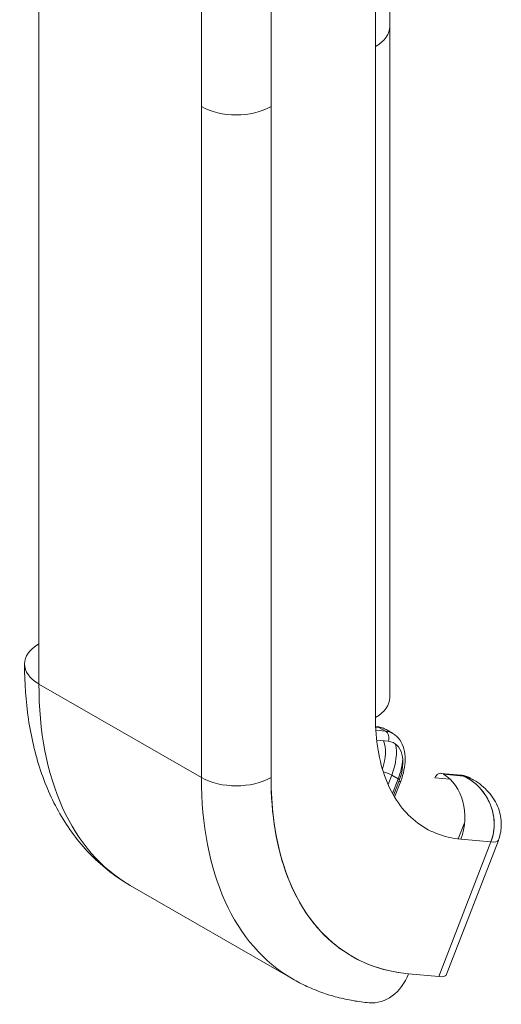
# Model space of a CAD drawing. Header units: inches. Extents: x 10 to 331, y 10 to 212.
# Tile 123 of 145: x 308.874 to 309.644, y 105.149 to 106.723. Entities that reach past the tile are written whole.
import ezdxf

# ---------------------------------------------------------------- set-up
doc = ezdxf.new("R2010")
doc.units = ezdxf.units.IN
doc.header["$LTSCALE"] = 20
doc.header["$MEASUREMENT"] = 0
doc.layers.add('Visible (ANSI)', color=7, linetype='Continuous', lineweight=5)

msp = doc.modelspace()

# ---------------------------------------------------------------- linework, layer by layer
at = {"layer": 'Visible (ANSI)'}
for p, q in [((308.9043, 105.6611), (308.9043, 107.2388)), ((309.4656, 106.7126), (309.4656, 107.2171)), ((309.4425, 107.1853), (309.4425, 105.6077)), ((309.4425, 106.6806), (309.4425, 107.1853)), ((309.1641, 106.5844), (309.1641, 107.0891)), ((309.2755, 107.0891), (309.2755, 106.5844)), ((309.4656, 106.7126), (309.4656, 105.6397)), ((309.4425, 105.6077), (309.4425, 106.6806)), ((309.1641, 106.5844), (309.1641, 105.5115)), ((309.1641, 105.5115), (309.1641, 106.5844)), ((309.2755, 106.5844), (309.2755, 105.5115)), ((309.2755, 105.5115), (309.2755, 106.5844)), ((309.1641, 105.5115), (308.9043, 105.6611)), ((308.9043, 105.6611), (309.1641, 105.5115)), ((309.4428, 105.593), (309.4449, 105.5928)), ((309.4481, 105.5917), (309.4428, 105.5922)), ((309.4428, 105.5922), (309.4481, 105.5917)), ((309.4585, 105.5858), (309.4431, 105.5872)), ((309.4431, 105.5872), (309.4585, 105.5858)), ((309.4585, 105.5858), (309.4481, 105.5917)), ((309.4481, 105.5917), (309.4585, 105.5858)), ((309.4596, 105.5882), (309.4698, 105.5823)), ((309.4629, 105.5695), (309.4445, 105.5712)), ((309.4626, 105.5004), (309.4685, 105.5155)), ((309.4685, 105.5155), (309.4789, 105.5096)), ((309.5794, 105.5153), (309.5473, 105.5182)), ((309.5505, 105.5172), (309.5827, 105.5143)), ((309.5511, 105.5169), (309.5505, 105.5172)), ((309.5827, 105.5143), (309.5505, 105.5172)), ((309.5832, 105.5139), (309.5511, 105.5169)), ((309.5511, 105.5169), (309.5832, 105.5139)), ((309.5832, 105.5139), (309.5827, 105.5143)), ((309.5827, 105.5143), (309.5832, 105.5139)), ((309.4789, 105.5096), (309.4697, 105.486)), ((309.4714, 105.483), (309.4801, 105.5052)), ((309.4828, 105.5058), (309.473, 105.4804)), ((309.5375, 105.511), (309.562, 105.5087)), ((309.5988, 105.508), (309.5941, 105.5107)), ((309.5851, 105.4394), (309.575, 105.4135)), ((309.6271, 105.4086), (309.5436, 105.1933)), ((309.5436, 105.1933), (309.6271, 105.4086)), ((309.5555, 105.1957), (309.639, 105.411)), ((309.5789, 105.413), (309.6271, 105.4086)), ((309.6271, 105.4086), (309.5789, 105.413)), ((309.0501, 105.3392), (309.3099, 105.1895)), ((309.2315, 105.2619), (309.2315, 105.2619)), ((309.5436, 105.1933), (309.4954, 105.1977))]:
    msp.add_line(p, q, dxfattribs=at)
for centre, major_axis, ratio, start_param, end_param in [((309.3868, 106.7126), (0.0787, 0), 0.575862, 5.497805, 6.283185), ((309.3868, 106.7126), (0.0787, 0), 0.575862, 5.497787, 6.283191), ((309.2198, 106.6164), (-0.0787, 0), 0.575862, 0.785414, 2.356185), ((309.2198, 106.6164), (0.0787, 0), 0.575862, 3.926991, 5.497787), ((308.96, 105.6932), (-0.0787, 0), 0.575862, 5.49779, 7.068583), ((309.3998, 105.9465), (-0.3497, -0.6073), 0.578093, 5.495853, 6.283185), ((309.3998, 105.9465), (-0.3497, -0.6073), 0.578093, 5.495853, 6.283185), ((309.3868, 105.6397), (0.0787, 0), 0.575862, 5.497787, 6.283185), ((309.4438, 105.5805), (0.0011, 0.0123), 0.788574, 5.935257, 6.283185), ((309.4438, 105.5805), (0.0011, 0.0123), 0.788574, 5.935257, 6.283185), ((309.4203, 105.52), (0.0393, 0.0682), 0.578093, 0, 0.259866), ((309.4203, 105.52), (0.0393, 0.0682), 0.578093, 0, 0.259826), ((309.4307, 105.514), (0.0393, 0.0682), 0.578093, 0, 0.259827), ((309.4307, 105.514), (0.0393, 0.0682), 0.578093, 0, 0.259866), ((309.4542, 105.5745), (0.0011, 0.0123), 0.788574, 4.364461, 5.935257), ((309.4542, 105.5745), (0.0011, 0.0123), 0.788574, 4.364461, 5.935257), ((309.4116, 105.525), (-0.0331, -0.0575), 0.578093, 1.892933, 2.733311), ((309.4394, 105.509), (0.0331, 0.0575), 0.578093, 4.972255, 6.543051), ((309.4203, 105.52), (0.0393, 0.0682), 0.578093, 4.972255, 5.712433), ((309.4203, 105.52), (-0.0393, -0.0682), 0.578093, 1.830662, 2.570859), ((309.4307, 105.514), (0.0393, 0.0682), 0.578093, 4.972255, 5.414404), ((309.4307, 105.514), (-0.0393, -0.0682), 0.578093, 1.830662, 2.272812), ((309.461, 105.5162), (-0.0115, 0.0045), 0.209664, 4.079801, 5.344446), ((309.461, 105.5162), (0.0115, -0.0045), 0.209664, 0.938208, 2.202854), ((309.5462, 105.506), (0.0011, 0.0123), 0.788574, 5.935257, 7.506053), ((309.5233, 105.4451), (0.0072, 0.0784), 0.788574, 4.364461, 5.935257), ((309.5783, 105.503), (0.0011, 0.0123), 0.788574, 5.935257, 6.283185), ((309.5783, 105.503), (0.0011, 0.0123), 0.788574, 5.935257, 6.283185), ((309.5548, 105.4425), (0.0393, 0.0682), 0.578093, 0, 0.259826), ((309.5548, 105.4425), (0.0393, 0.0682), 0.578093, 0, 0.259866), ((309.2198, 105.5436), (-0.0787, 0), 0.575862, 0.785398, 2.356194), ((309.6597, 105.7969), (-0.3497, -0.6073), 0.578093, 5.495853, 6.283185), ((309.2198, 105.5436), (0.0787, 0), 0.575862, 3.926991, 5.497784), ((309.6597, 105.7969), (-0.3497, -0.6073), 0.578093, 5.495853, 6.283185), ((309.7154, 105.7648), (-0.3104, -0.5391), 0.578093, 5.495853, 6.543051), ((309.4713, 105.5103), (0.0115, -0.0045), 0.209664, 0.638638, 0.938208), ((309.4713, 105.5103), (-0.0115, 0.0045), 0.209664, 3.78023, 4.079801), ((309.4713, 105.5103), (0.0115, -0.0045), 0.209664, 5.650597, 6.283185), ((309.4713, 105.5103), (0.0115, -0.0045), 0.209664, 5.650597, 6.283185), ((309.5548, 105.4425), (0.0393, 0.0682), 0.578093, 6.225222, 6.227718), ((309.5548, 105.4425), (0.0393, 0.0682), 0.578093, 6.225325, 6.227718), ((309.5548, 105.4425), (0.0393, 0.0682), 0.578093, 5.942699, 5.943463), ((309.5548, 105.4425), (0.0393, 0.0682), 0.578093, 5.942649, 5.943413), ((309.59, 105.43), (0.0489, -0.019), 0.209664, 5.65061, 6.28299), ((309.59, 105.43), (-0.0489, 0.019), 0.209648, 2.509164, 3.141642), ((309.4397, 105.2298), (-0.0072, -0.0784), 0.788574, 0, 1.222865), ((309.5065, 105.2147), (0.0489, -0.019), 0.209664, 5.650597, 6.283185)]:
    msp.add_ellipse(centre, major_axis=major_axis, ratio=ratio, start_param=start_param, end_param=end_param, dxfattribs=at)
for points, knots in [([(309.0501, 105.3392), (309.0276, 105.3522), (309.0068, 105.3682), (308.97, 105.4054), (308.954, 105.4265), (308.9268, 105.4722), (308.9157, 105.4969), (308.8982, 105.5491), (308.8918, 105.5765), (308.8833, 105.6334), (308.8812, 105.6629), (308.8812, 105.6932)], [5.4958534, 5.4958534, 5.4958534, 5.4958534, 5.6533198, 5.6533198, 5.8107862, 5.8107862, 5.9682526, 5.9682526, 6.1257189, 6.1257189, 6.2831853, 6.2831853, 6.2831853, 6.2831853]), ([(309.5789, 105.413), (309.5652, 105.4143), (309.5523, 105.4173), (309.5402, 105.4221), (309.528, 105.4268), (309.5167, 105.4334), (309.5064, 105.4416), (309.4962, 105.4498), (309.487, 105.4596), (309.4791, 105.471), (309.4711, 105.4823), (309.4644, 105.4952), (309.4589, 105.5093), (309.4535, 105.5235), (309.4494, 105.5391), (309.4466, 105.5555), (309.4439, 105.572), (309.4425, 105.5893), (309.4425, 105.6077)], [0, 0, 0, 0, 0.166667, 0.166667, 0.166667, 0.333333, 0.333333, 0.333333, 0.5, 0.5, 0.5, 0.666667, 0.666667, 0.666667, 0.833333, 0.833333, 0.833333, 1, 1, 1, 1]), ([(309.4596, 105.5882), (309.4587, 105.5887), (309.4578, 105.5892), (309.4559, 105.5901), (309.4549, 105.5905), (309.453, 105.5911), (309.452, 105.5915), (309.45, 105.592), (309.449, 105.5922), (309.4469, 105.5926), (309.4459, 105.5927), (309.4449, 105.5928)], [3.9289245, 3.9289245, 3.9289245, 3.9289245, 3.9808977, 3.9808977, 4.0328708, 4.0328708, 4.0848439, 4.0848439, 4.1368171, 4.1368171, 4.1887902, 4.1887902, 4.1887902, 4.1887902]), ([(309.4828, 105.5058), (309.4851, 105.5117), (309.4869, 105.5177), (309.4893, 105.5295), (309.49, 105.5354), (309.49, 105.5467), (309.4893, 105.5522), (309.4865, 105.5626), (309.4844, 105.5674), (309.4784, 105.576), (309.4745, 105.5796), (309.47, 105.5822)], [2.617994, 2.617994, 2.617994, 2.617994, 2.88018, 2.88018, 3.142366, 3.142366, 3.404552, 3.404552, 3.666738, 3.666738, 3.928925, 3.928925, 3.928925, 3.928925]), ([(309.5794, 105.5153), (309.5805, 105.5152), (309.5815, 105.5151), (309.5835, 105.5147), (309.5845, 105.5145), (309.5865, 105.514), (309.5875, 105.5137), (309.5895, 105.513), (309.5904, 105.5126), (309.5923, 105.5117), (309.5932, 105.5112), (309.5941, 105.5107)], [2.0943951, 2.0943951, 2.0943951, 2.0943951, 2.1463682, 2.1463682, 2.1983414, 2.1983414, 2.2503145, 2.2503145, 2.3022876, 2.3022876, 2.3542608, 2.3542608, 2.3542608, 2.3542608]), ([(309.5832, 105.5139), (309.5886, 105.5124), (309.5936, 105.5108), (309.5982, 105.5084), (309.5987, 105.5081), (309.5992, 105.5078), (309.5997, 105.5075)], [0, 0, 0, 0, 0.1383828, 0.1383828, 0.1383828, 0.1537379, 0.1537379, 0.1537379, 0.1537379]), ([(309.6271, 105.4086), (309.6288, 105.4128), (309.63, 105.4171), (309.6308, 105.4214), (309.6312, 105.4235), (309.6316, 105.4255), (309.6318, 105.4276), (309.6325, 105.4331), (309.6326, 105.4387), (309.632, 105.4443), (309.6319, 105.4454), (309.6318, 105.4465), (309.6317, 105.4475), (309.6308, 105.4543), (309.629, 105.461), (309.6265, 105.4675), (309.6264, 105.4676), (309.6264, 105.4678), (309.6263, 105.4679), (309.6238, 105.4742), (309.6205, 105.4803), (309.6166, 105.4859), (309.6159, 105.4868), (309.6153, 105.4877), (309.6146, 105.4886), (309.611, 105.4933), (309.607, 105.4977), (309.6023, 105.5017), (309.6013, 105.5025), (309.6003, 105.5033), (309.5993, 105.5041), (309.5945, 105.5078), (309.5892, 105.5109), (309.5832, 105.5139)], [0, 0, 0, 0, 0.11341, 0.11341, 0.11341, 0.166667, 0.166667, 0.166667, 0.306793, 0.306793, 0.306793, 0.333333, 0.333333, 0.333333, 0.5, 0.5, 0.5, 0.503847, 0.503847, 0.503847, 0.666667, 0.666667, 0.666667, 0.692711, 0.692711, 0.692711, 0.833333, 0.833333, 0.833333, 0.863655, 0.863655, 0.863655, 1, 1, 1, 1]), ([(309.5832, 105.5139), (309.5898, 105.5109), (309.5959, 105.5071), (309.6014, 105.5025), (309.6069, 105.4979), (309.6118, 105.4926), (309.616, 105.4867), (309.6202, 105.4809), (309.6236, 105.4746), (309.6262, 105.4681), (309.6289, 105.4616), (309.6307, 105.4548), (309.6316, 105.448), (309.6326, 105.4412), (309.6326, 105.4344), (309.6318, 105.4278), (309.6311, 105.4211), (309.6295, 105.4147), (309.6271, 105.4086)], [0, 0, 0, 0, 0.166667, 0.166667, 0.166667, 0.333333, 0.333333, 0.333333, 0.5, 0.5, 0.5, 0.666667, 0.666667, 0.666667, 0.833333, 0.833333, 0.833333, 1, 1, 1, 1]), ([(309.2755, 105.5115), (309.2755, 105.4818), (309.2777, 105.4538), (309.2821, 105.4273), (309.2865, 105.4008), (309.2932, 105.3758), (309.302, 105.3529), (309.3107, 105.3301), (309.3216, 105.3094), (309.3344, 105.2911), (309.3472, 105.2729), (309.3619, 105.257), (309.3784, 105.2438), (309.395, 105.2306), (309.4132, 105.22), (309.4328, 105.2123), (309.4523, 105.2046), (309.4732, 105.1998), (309.4954, 105.1977)], [0, 0, 0, 0, 0.166667, 0.166667, 0.166667, 0.333333, 0.333333, 0.333333, 0.5, 0.5, 0.5, 0.666667, 0.666667, 0.666667, 0.833333, 0.833333, 0.833333, 1, 1, 1, 1]), ([(309.5997, 105.5075), (309.6085, 105.5025), (309.6166, 105.4959), (309.63, 105.4807), (309.6355, 105.4719), (309.6421, 105.4542), (309.6437, 105.4453), (309.6437, 105.4287), (309.6424, 105.4206), (309.6395, 105.4125), (309.6392, 105.4117), (309.639, 105.411)], [0, 0, 0, 0, 0.1169045, 0.1169045, 0.2324507, 0.2324507, 0.3330884, 0.3330884, 0.4234587, 0.4234587, 0.4323224, 0.4323224, 0.4323224, 0.4323224]), ([(309.4325, 105.1514), (309.4239, 105.1521), (309.4153, 105.1533), (309.3982, 105.1563), (309.3897, 105.1581), (309.373, 105.1625), (309.3648, 105.165), (309.3486, 105.1708), (309.3406, 105.1741), (309.325, 105.1813), (309.3174, 105.1853), (309.3099, 105.1895)], [5.2359878, 5.2359878, 5.2359878, 5.2359878, 5.2879609, 5.2879609, 5.339934, 5.339934, 5.3919072, 5.3919072, 5.4438803, 5.4438803, 5.4958534, 5.4958534, 5.4958534, 5.4958534])]:
    msp.add_open_spline(points, degree=3, knots=knots, dxfattribs=at)
msp.add_open_spline([(309.5997, 105.5075), (309.5947, 105.5104), (309.5892, 105.5126), (309.5832, 105.5139)], degree=3, dxfattribs=at)

doc.saveas('drawing.dxf')
